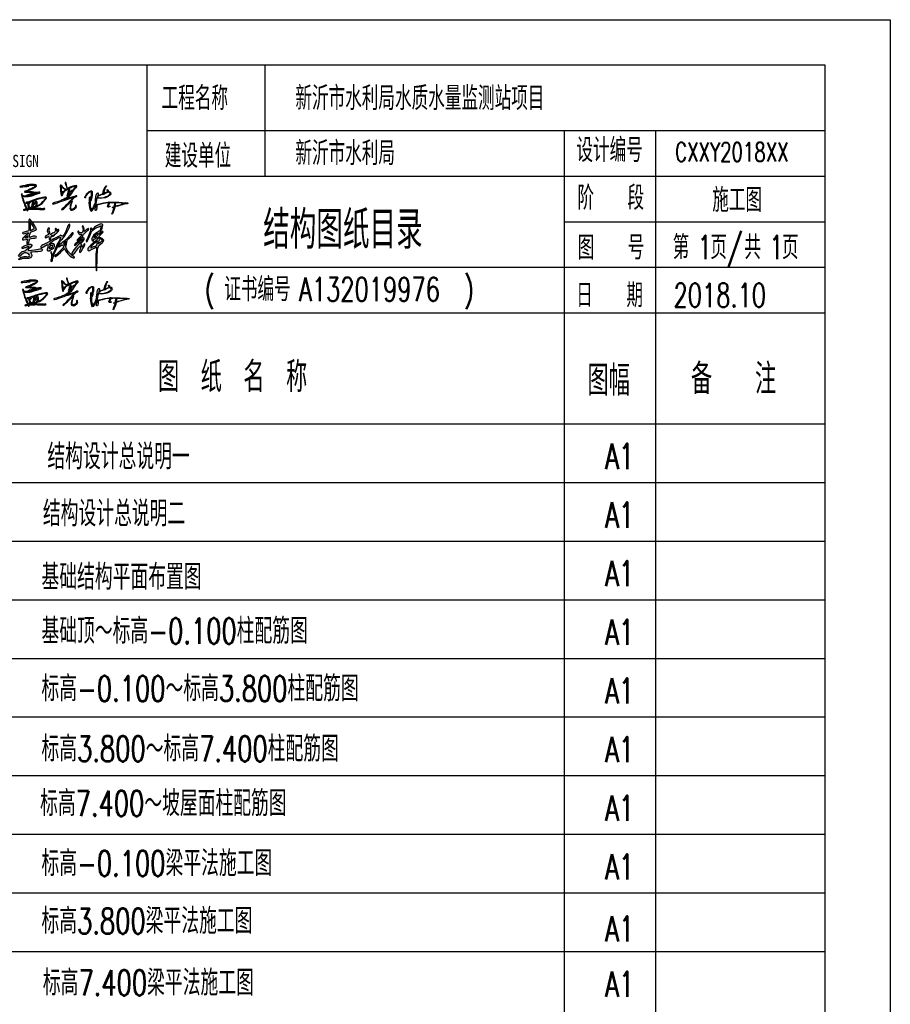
# Model space of a CAD drawing. Extents: x -302077 to 107904, y -9283 to 295706.
# Tile 10 of 256: x -294410 to -281052, y 77466 to 92575. Entities that reach past the tile are written whole.
import ezdxf

# ---------------------------------------------------------------- set-up
doc = ezdxf.new("R2010")
doc.units = 0
doc.header["$LTSCALE"] = 500
doc.header["$MEASUREMENT"] = 0
doc.layers.get('0').update_dxf_attribs({"linetype": 'CONTINUOUS'})
doc.layers.add('图框', color=4, linetype='CONTINUOUS')
doc.styles.add('hztxt', font='txt', dxfattribs={"width": 0.7, "height": 10, "bigfont": 'hztxt.shx'})
doc.styles.add('黑体', font='simhei.ttf', dxfattribs={"width": 0.7, "height": 300})

# ---------------------------------------------------------------- blocks, each defined once
blk = doc.blocks.new('孟宪瑞')
h = blk.add_hatch(color=3)
h.paths.add_polyline_path([(2326, -442), (2320, -469), (2316, -505), (2318, -519), (2325, -489), (2329, -455), (2329, -442)], flags=16)
h.paths.add_polyline_path([(2392, -401), (2363, -399), (2359, -423), (2367, -437), (2398, -450), (2437, -460), (2490, -458), (2551, -448), (2627, -428), (2683, -404), (2730, -371), (2746, -339), (2736, -308), (2698, -298), (2623, -318), (2566, -345), (2557, -357), (2535, -364), (2518, -356), (2479, -367), (2437, -382), (2402, -396)], flags=16)
h.paths.add_polyline_path([(2918, -634), (2910, -631), (2903, -649), (2894, -675), (2888, -712), (2882, -733), (2891, -736), (2952, -719), (2999, -707), (3053, -695), (3095, -684), (3125, -679), (3161, -671), (3197, -665), (3187, -657), (3127, -656), (3070, -646), (3012, -640), (2963, -634), (2932, -637)], flags=16)
h.paths.add_polyline_path([(2299, -708), (2297, -727), (2306, -744), (2315, -725), (2309, -705)], flags=16)
h.paths.add_polyline_path([(1992, -417), (1992, -427), (1998, -432), (2004, -432), (1996, -440), (1984, -438), (1976, -431), (1973, -419), (1975, -405), (1991, -379), (2015, -348), (2040, -317), (2053, -299), (2076, -274), (2112, -251), (2146, -235), (2164, -229), (2190, -231), (2204, -247), (2206, -279), (2202, -327), (2195, -377), (2181, -431), (2171, -476), (2158, -518), (2142, -556), (2132, -571), (2125, -604), (2124, -644), (2125, -684), (2133, -730), (2136, -764), (2144, -790), (2151, -809), (2151, -820), (2156, -821), (2170, -803), (2193, -773), (2211, -750), (2226, -722), (2244, -688), (2262, -647), (2273, -622), (2287, -601), (2288, -583), (2288, -559), (2295, -493), (2306, -433), (2309, -407), (2318, -366), (2334, -335), (2345, -315), (2352, -305), (2374, -301), (2383, -315), (2382, -350), (2380, -369), (2374, -378), (2384, -384), (2412, -377), (2468, -357), (2500, -348), (2519, -337), (2522, -331), (2527, -339), (2531, -326), (2539, -289), (2556, -237), (2569, -206), (2594, -149), (2606, -128), (2628, -104), (2636, -99), (2646, -98), (2647, -108), (2638, -123), (2622, -143), (2600, -183), (2582, -219), (2568, -260), (2555, -299), (2553, -321), (2555, -329), (2567, -325), (2603, -304), (2629, -296), (2673, -285), (2682, -279), (2667, -240), (2663, -214), (2685, -221), (2694, -246), (2709, -268), (2719, -279), (2745, -285), (2768, -309), (2776, -344), (2754, -381), (2683, -429), (2608, -459), (2563, -466), (2504, -473), (2444, -477), (2387, -464), (2354, -446), (2344, -445), (2338, -485), (2327, -526), (2311, -569), (2304, -623), (2304, -653), (2301, -670), (2309, -671), (2358, -649), (2455, -630), (2538, -614), (2611, -607), (2666, -603), (2698, -605), (2708, -594), (2724, -598), (2729, -605), (2817, -606), (2917, -612), (3007, -620), (3046, -627), (3103, -628), (3159, -638), (3217, -639), (3266, -649), (3288, -656), (3283, -665), (3254, -673), (3210, -675), (3161, -686), (3112, -700), (3034, -716), (2964, -731), (2906, -744), (2880, -750), (2872, -765), (2852, -836), (2831, -887), (2812, -923), (2795, -959), (2787, -974), (2776, -965), (2792, -924), (2815, -875), (2833, -825), (2843, -784), (2849, -763), (2830, -766), (2809, -774), (2798, -771), (2817, -760), (2850, -750), (2859, -736), (2864, -700), (2876, -664), (2882, -642), (2877, -631), (2844, -628), (2802, -624), (2766, -624), (2747, -624), (2728, -624), (2716, -630), (2705, -656), (2692, -685), (2688, -697), (2687, -717), (2688, -732), (2708, -730), (2728, -727), (2730, -738), (2699, -749), (2680, -752), (2662, -748), (2657, -726), (2666, -700), (2677, -673), (2685, -645), (2687, -632), (2679, -623), (2604, -626), (2522, -635), (2451, -650), (2371, -669), (2329, -680), (2324, -694), (2330, -733), (2324, -765), (2314, -799), (2306, -828), (2276, -832), (2267, -827), (2276, -766), (2282, -710), (2275, -699), (2268, -694), (2273, -674), (2275, -653), (2262, -677), (2235, -742), (2204, -793), (2178, -842), (2146, -858), (2126, -821), (2112, -744), (2103, -661), (2093, -594), (2106, -533), (2110, -471), (2115, -432), (2125, -409), (2143, -411), (2146, -438), (2137, -473), (2130, -495), (2127, -530), (2140, -505), (2158, -441), (2177, -375), (2184, -314), (2183, -267), (2172, -250), (2138, -255), (2089, -294), (2051, -321), (2008, -376), (1991, -401)])
h.paths.add_polyline_path([(1262, -55), (1261, -100), (1257, -152), (1266, -209), (1270, -259), (1272, -282), (1289, -256), (1318, -214), (1356, -189), (1380, -174), (1374, -156), (1336, -122), (1307, -92), (1278, -67)], flags=16)
h.paths.add_polyline_path([(1508, -190), (1498, -200), (1481, -236), (1468, -279), (1461, -300), (1462, -312), (1476, -307), (1511, -276), (1527, -263), (1523, -236), (1516, -203)], flags=16)
h.paths.add_polyline_path([(1412, 62), (1402, 65), (1389, 59), (1392, 42), (1401, 16), (1405, -15), (1414, -45), (1425, -63), (1426, -79), (1430, -103), (1441, -123), (1438, -140), (1405, -150), (1390, -145), (1352, -119), (1327, -90), (1300, -61), (1280, -36), (1259, -14), (1240, -12), (1235, -35), (1236, -66), (1238, -126), (1239, -201), (1245, -263), (1249, -297), (1251, -312), (1252, -327), (1262, -333), (1285, -330), (1298, -296), (1311, -262), (1333, -236), (1372, -198), (1394, -180), (1409, -171), (1423, -165), (1439, -165), (1455, -157), (1469, -141), (1501, -126), (1563, -98), (1605, -85), (1646, -74), (1673, -69), (1697, -64), (1712, -65), (1714, -72), (1697, -96), (1672, -120), (1646, -148), (1627, -169), (1610, -197), (1602, -215), (1595, -217), (1596, -204), (1603, -189), (1590, -180), (1576, -190), (1566, -210), (1548, -237), (1542, -247), (1536, -238), (1529, -208), (1526, -191), (1520, -165), (1510, -152), (1495, -158), (1483, -188), (1460, -240), (1444, -282), (1434, -316), (1429, -333), (1436, -348), (1459, -342), (1482, -330), (1511, -300), (1525, -281), (1537, -275), (1544, -289), (1520, -323), (1492, -352), (1456, -377), (1409, -405), (1359, -429), (1314, -454), (1272, -468), (1243, -481), (1187, -499), (1134, -516), (1082, -528), (1040, -537), (997, -548), (977, -559), (974, -574), (995, -581), (1058, -567), (1133, -546), (1223, -517), (1296, -494), (1356, -476), (1415, -460), (1485, -442), (1535, -429), (1588, -413), (1611, -408), (1625, -403), (1626, -409), (1589, -442), (1554, -475), (1489, -536), (1439, -590), (1383, -634), (1333, -683), (1302, -713), (1261, -736), (1242, -757), (1253, -770), (1287, -756), (1341, -710), (1394, -662), (1440, -619), (1481, -583), (1514, -549), (1547, -516), (1555, -502), (1560, -510), (1553, -533), (1538, -570), (1523, -631), (1514, -653), (1505, -697), (1502, -740), (1511, -776), (1535, -788), (1561, -793), (1598, -786), (1634, -766), (1671, -739), (1692, -724), (1690, -709), (1700, -704), (1699, -693), (1697, -676), (1694, -652), (1692, -633), (1670, -651), (1669, -675), (1666, -705), (1656, -723), (1623, -746), (1593, -761), (1569, -770), (1556, -770), (1542, -764), (1530, -747), (1527, -718), (1532, -701), (1544, -643), (1556, -595), (1575, -536), (1587, -507), (1583, -487), (1578, -481), (1585, -476), (1625, -435), (1650, -412), (1672, -398), (1702, -385), (1723, -377), (1732, -369), (1725, -357), (1694, -358), (1654, -374), (1609, -387), (1545, -406), (1486, -422), (1419, -443), (1383, -454), (1339, -462), (1362, -447), (1406, -425), (1452, -400), (1496, -368), (1526, -345), (1567, -295), (1624, -213), (1669, -157), (1689, -129), (1717, -103), (1740, -84), (1745, -57), (1727, -43), (1677, -51), (1619, -64), (1563, -79), (1518, -99), (1486, -114), (1464, -126), (1455, -118), (1447, -90), (1440, -53), (1431, -14), (1420, 22), (1416, 45)])
h.paths.add_polyline_path([(393, -452), (380, -454), (381, -468), (382, -503), (382, -524), (380, -546), (375, -557), (372, -567), (375, -571), (391, -551), (410, -524), (429, -494), (445, -475), (453, -457), (468, -452), (486, -464), (493, -504), (497, -540), (494, -568), (492, -587), (475, -611), (476, -618), (519, -599), (564, -580), (596, -560), (640, -531), (682, -489), (719, -458), (747, -428), (766, -404), (771, -389), (760, -381), (710, -382), (656, -387), (591, -402), (540, -407), (477, -429), (436, -436)], flags=16)
h.paths.add_polyline_path([(460, -487), (445, -502), (432, -523), (401, -569), (376, -606), (365, -630), (343, -639), (336, -645), (354, -650), (388, -648), (422, -633), (450, -608), (469, -588), (476, -557), (477, -528), (471, -504)], flags=16)
h.paths.add_polyline_path([(339, -471), (315, -482), (291, -499), (271, -520), (257, -541), (248, -557), (243, -574), (245, -600), (253, -615), (265, -629), (295, -640), (314, -644), (323, -644), (330, -634), (337, -615), (350, -586), (354, -553), (360, -533), (363, -505), (359, -485), (350, -471)], flags=16)
h.paths.add_polyline_path([(234, -623), (230, -630), (228, -650), (225, -662), (222, -671), (224, -683), (240, -681), (268, -676), (297, -672), (315, -669), (322, -665), (319, -658), (302, -655), (282, -651), (267, -646), (254, -639), (247, -632), (241, -625), (240, -623), (236, -617), (234, -617)], flags=16)
h.paths.add_polyline_path([(269, -489), (242, -497), (223, -502), (211, -507), (208, -518), (213, -524), (219, -538), (224, -552), (225, -564), (232, -563), (238, -546), (253, -524), (264, -508), (272, -497), (276, -488)], flags=16)
h.paths.add_polyline_path([(468, -227), (446, -226), (432, -231), (417, -233), (404, -238), (383, -242), (377, -239), (372, -242), (348, -249), (315, -258), (275, -269), (233, -283), (214, -290), (215, -298), (238, -297), (277, -291), (333, -280), (372, -269), (400, -260), (439, -248), (459, -241), (470, -240), (477, -234), (474, -228)], flags=16)
h.paths.add_polyline_path([(542, -217), (525, -217), (510, -220), (502, -227), (503, -232), (516, -229), (542, -221)], flags=16)
h.paths.add_polyline_path([(46, 14), (8, 7), (0, 0), (4, -12), (49, -12), (87, -7), (139, -3), (173, -3), (213, 0), (249, 2), (275, 2), (275, 12), (241, 12), (206, 11), (179, 11), (179, 16), (221, 22), (271, 27), (297, 31), (334, 31), (380, 28), (415, 25), (442, 20), (460, 15), (474, 10), (482, 3), (481, -7), (461, -20), (434, -35), (413, -47), (390, -59), (362, -72), (333, -84), (305, -96), (273, -109), (225, -127), (201, -135), (177, -144), (155, -149), (143, -153), (130, -158), (129, -169), (143, -173), (197, -173), (230, -176), (265, -181), (296, -185), (332, -188), (362, -193), (398, -197), (425, -204), (435, -210), (430, -215), (397, -222), (353, -231), (290, -245), (247, -260), (210, -272), (177, -287), (166, -293), (159, -297), (128, -295), (102, -286), (85, -281), (72, -281), (65, -270), (63, -255), (63, -237), (58, -226), (45, -220), (39, -229), (34, -238), (29, -246), (34, -265), (45, -303), (56, -338), (64, -365), (72, -389), (72, -425), (85, -468), (104, -519), (117, -559), (137, -617), (156, -652), (164, -672), (164, -690), (127, -698), (106, -702), (86, -705), (79, -711), (79, -722), (96, -725), (126, -725), (152, -715), (165, -711), (175, -711), (182, -718), (184, -735), (194, -746), (206, -740), (215, -729), (216, -716), (226, -710), (254, -706), (312, -706), (349, -706), (388, -708), (434, -708), (471, -712), (501, -714), (530, -718), (564, -723), (610, -725), (656, -729), (695, -732), (712, -731), (732, -719), (728, -706), (708, -699), (697, -699), (693, -706), (685, -712), (651, -707), (608, -702), (563, -700), (527, -697), (483, -694), (448, -690), (420, -694), (403, -690), (389, -690), (375, -688), (351, -688), (321, -688), (301, -688), (301, -684), (333, -675), (377, -668), (394, -662), (402, -657), (419, -655), (445, -648), (498, -628), (531, -612), (581, -592), (609, -574), (655, -542), (709, -490), (749, -453), (775, -423), (792, -404), (802, -393), (794, -373), (777, -360), (734, -360), (680, -365), (618, -377), (581, -384), (536, -393), (474, -407), (422, -421), (359, -441), (308, -458), (257, -474), (227, -483), (200, -487), (186, -490), (176, -488), (166, -488), (155, -498), (155, -510), (170, -510), (186, -517), (197, -524), (206, -538), (213, -559), (217, -579), (220, -602), (221, -628), (212, -666), (202, -685), (188, -688), (181, -672), (170, -642), (154, -583), (139, -541), (121, -500), (97, -429), (93, -394), (83, -367), (76, -330), (72, -301), (79, -297), (105, -306), (140, -311), (190, -313), (244, -313), (299, -306), (354, -294), (411, -276), (456, -263), (487, -255), (517, -244), (550, -233), (587, -227), (610, -217), (606, -200), (567, -196), (532, -200), (488, -203), (462, -200), (417, -184), (365, -176), (308, -169), (267, -164), (239, -159), (205, -159), (189, -160), (192, -152), (254, -134), (312, -114), (372, -86), (426, -59), (466, -41), (490, -25), (504, -10), (507, 1), (506, 15), (481, 32), (441, 41), (399, 46), (358, 49), (299, 51), (261, 45), (226, 43), (165, 30), (96, 22), (56, 17)])
for points in [[(46, 14), (8, 7), (0, 0), (4, -12), (49, -12), (87, -7), (139, -3), (173, -3), (213, 0), (249, 2), (275, 2), (275, 12), (241, 12), (206, 11), (179, 11), (179, 16), (221, 22), (271, 27), (297, 31), (334, 31), (380, 28), (415, 25), (442, 20), (460, 15), (474, 10), (482, 3), (481, -7), (461, -20), (434, -35), (413, -47), (390, -59), (362, -72), (333, -84), (305, -96), (273, -109), (225, -127), (201, -135), (177, -144), (155, -149), (143, -153), (130, -158), (129, -169), (143, -173), (197, -173), (230, -176), (265, -181), (296, -185), (332, -188), (362, -193), (398, -197), (425, -204), (435, -210), (430, -215), (397, -222), (353, -231), (290, -245), (247, -260), (210, -272), (177, -287), (166, -293), (159, -297), (128, -295), (102, -286), (85, -281), (72, -281), (65, -270), (63, -255), (63, -237), (58, -226), (45, -220), (39, -229), (34, -238), (29, -246), (34, -265), (45, -303), (56, -338), (64, -365), (72, -389), (72, -425), (85, -468), (104, -519), (117, -559), (137, -617), (156, -652), (164, -672), (164, -690), (127, -698), (106, -702), (86, -705), (79, -711), (79, -722), (96, -725), (126, -725), (152, -715), (165, -711), (175, -711), (182, -718), (184, -735), (194, -746), (206, -740), (215, -729), (216, -716), (226, -710), (254, -706), (312, -706), (349, -706), (388, -708), (434, -708), (471, -712), (501, -714), (530, -718), (564, -723), (610, -725), (656, -729), (695, -732), (712, -731), (732, -719), (728, -706), (708, -699), (697, -699), (693, -706), (685, -712), (651, -707), (608, -702), (563, -700), (527, -697), (483, -694), (448, -690), (420, -694), (403, -690), (389, -690), (375, -688), (351, -688), (321, -688), (301, -688), (301, -684), (333, -675), (377, -668), (394, -662), (402, -657), (419, -655), (445, -648), (498, -628), (531, -612), (581, -592), (609, -574), (655, -542), (709, -490), (749, -453), (775, -423), (792, -404), (802, -393), (794, -373), (777, -360), (734, -360), (680, -365), (618, -377), (581, -384), (536, -393), (474, -407), (422, -421), (359, -441), (308, -458), (257, -474), (227, -483), (200, -487), (186, -490), (176, -488), (166, -488), (155, -498), (155, -510), (170, -510), (186, -517), (197, -524), (206, -538), (213, -559), (217, -579), (220, -602), (221, -628), (212, -666), (202, -685), (188, -688), (181, -672), (170, -642), (154, -583), (139, -541), (121, -500), (97, -429), (93, -394), (83, -367), (76, -330), (72, -301), (79, -297), (105, -306), (140, -311), (190, -313), (244, -313), (299, -306), (354, -294), (411, -276), (456, -263), (487, -255), (517, -244), (550, -233), (587, -227), (610, -217), (606, -200), (567, -196), (532, -200), (488, -203), (462, -200), (417, -184), (365, -176), (308, -169), (267, -164), (239, -159), (205, -159), (189, -160), (192, -152), (254, -134), (312, -114), (372, -86), (426, -59), (466, -41), (490, -25), (504, -10), (507, 1), (506, 15), (481, 32), (441, 41), (399, 46), (358, 49), (299, 51), (261, 45), (226, 43), (165, 30), (96, 22), (56, 17)], [(1412, 62), (1402, 65), (1389, 59), (1392, 42), (1401, 16), (1405, -15), (1414, -45), (1425, -63), (1426, -79), (1430, -103), (1441, -123), (1438, -140), (1405, -150), (1390, -145), (1352, -119), (1327, -90), (1300, -61), (1280, -36), (1259, -14), (1240, -12), (1235, -35), (1236, -66), (1238, -126), (1239, -201), (1245, -263), (1249, -297), (1251, -312), (1252, -327), (1262, -333), (1285, -330), (1298, -296), (1311, -262), (1333, -236), (1372, -198), (1394, -180), (1409, -171), (1423, -165), (1439, -165), (1455, -157), (1469, -141), (1501, -126), (1563, -98), (1605, -85), (1646, -74), (1673, -69), (1697, -64), (1712, -65), (1714, -72), (1697, -96), (1672, -120), (1646, -148), (1627, -169), (1610, -197), (1602, -215), (1595, -217), (1596, -204), (1603, -189), (1590, -180), (1576, -190), (1566, -210), (1548, -237), (1542, -247), (1536, -238), (1529, -208), (1526, -191), (1520, -165), (1510, -152), (1495, -158), (1483, -188), (1460, -240), (1444, -282), (1434, -316), (1429, -333), (1436, -348), (1459, -342), (1482, -330), (1511, -300), (1525, -281), (1537, -275), (1544, -289), (1520, -323), (1492, -352), (1456, -377), (1409, -405), (1359, -429), (1314, -454), (1272, -468), (1243, -481), (1187, -499), (1134, -516), (1082, -528), (1040, -537), (997, -548), (977, -559), (974, -574), (995, -581), (1058, -567), (1133, -546), (1223, -517), (1296, -494), (1356, -476), (1415, -460), (1485, -442), (1535, -429), (1588, -413), (1611, -408), (1625, -403), (1626, -409), (1589, -442), (1554, -475), (1489, -536), (1439, -590), (1383, -634), (1333, -683), (1302, -713), (1261, -736), (1242, -757), (1253, -770), (1287, -756), (1341, -710), (1394, -662), (1440, -619), (1481, -583), (1514, -549), (1547, -516), (1555, -502), (1560, -510), (1553, -533), (1538, -570), (1523, -631), (1514, -653), (1505, -697), (1502, -740), (1511, -776), (1535, -788), (1561, -793), (1598, -786), (1634, -766), (1671, -739), (1692, -724), (1690, -709), (1700, -704), (1699, -693), (1697, -676), (1694, -652), (1692, -633), (1670, -651), (1669, -675), (1666, -705), (1656, -723), (1623, -746), (1593, -761), (1569, -770), (1556, -770), (1542, -764), (1530, -747), (1527, -718), (1532, -701), (1544, -643), (1556, -595), (1575, -536), (1587, -507), (1583, -487), (1578, -481), (1585, -476), (1625, -435), (1650, -412), (1672, -398), (1702, -385), (1723, -377), (1732, -369), (1725, -357), (1694, -358), (1654, -374), (1609, -387), (1545, -406), (1486, -422), (1419, -443), (1383, -454), (1339, -462), (1362, -447), (1406, -425), (1452, -400), (1496, -368), (1526, -345), (1567, -295), (1624, -213), (1669, -157), (1689, -129), (1717, -103), (1740, -84), (1745, -57), (1727, -43), (1677, -51), (1619, -64), (1563, -79), (1518, -99), (1486, -114), (1464, -126), (1455, -118), (1447, -90), (1440, -53), (1431, -14), (1420, 22), (1416, 45)], [(468, -227), (446, -226), (432, -231), (417, -233), (404, -238), (383, -242), (377, -239), (372, -242), (348, -249), (315, -258), (275, -269), (233, -283), (214, -290), (215, -298), (238, -297), (277, -291), (333, -280), (372, -269), (400, -260), (439, -248), (459, -241), (470, -240), (477, -234), (474, -228)], [(542, -217), (525, -217), (510, -220), (502, -227), (503, -232), (516, -229), (542, -221)], [(1262, -55), (1261, -100), (1257, -152), (1266, -209), (1270, -259), (1272, -282), (1289, -256), (1318, -214), (1356, -189), (1380, -174), (1374, -156), (1336, -122), (1307, -92), (1278, -67)], [(1508, -190), (1498, -200), (1481, -236), (1468, -279), (1461, -300), (1462, -312), (1476, -307), (1511, -276), (1527, -263), (1523, -236), (1516, -203)], [(1992, -417), (1992, -427), (1998, -432), (2004, -432), (1996, -440), (1984, -438), (1976, -431), (1973, -419), (1975, -405), (1991, -379), (2015, -348), (2040, -317), (2053, -299), (2076, -274), (2112, -251), (2146, -235), (2164, -229), (2190, -231), (2204, -247), (2206, -279), (2202, -327), (2195, -377), (2181, -431), (2171, -476), (2158, -518), (2142, -556), (2132, -571), (2125, -604), (2124, -644), (2125, -684), (2133, -730), (2136, -764), (2144, -790), (2151, -809), (2151, -820), (2156, -821), (2170, -803), (2193, -773), (2211, -750), (2226, -722), (2244, -688), (2262, -647), (2273, -622), (2287, -601), (2288, -583), (2288, -559), (2295, -493), (2306, -433), (2309, -407), (2318, -366), (2334, -335), (2345, -315), (2352, -305), (2374, -301), (2383, -315), (2382, -350), (2380, -369), (2374, -378), (2384, -384), (2412, -377), (2468, -357), (2500, -348), (2519, -337), (2522, -331), (2527, -339), (2531, -326), (2539, -289), (2556, -237), (2569, -206), (2594, -149), (2606, -128), (2628, -104), (2636, -99), (2646, -98), (2647, -108), (2638, -123), (2622, -143), (2600, -183), (2582, -219), (2568, -260), (2555, -299), (2553, -321), (2555, -329), (2567, -325), (2603, -304), (2629, -296), (2673, -285), (2682, -279), (2667, -240), (2663, -214), (2685, -221), (2694, -246), (2709, -268), (2719, -279), (2745, -285), (2768, -309), (2776, -344), (2754, -381), (2683, -429), (2608, -459), (2563, -466), (2504, -473), (2444, -477), (2387, -464), (2354, -446), (2344, -445), (2338, -485), (2327, -526), (2311, -569), (2304, -623), (2304, -653), (2301, -670), (2309, -671), (2358, -649), (2455, -630), (2538, -614), (2611, -607), (2666, -603), (2698, -605), (2708, -594), (2724, -598), (2729, -605), (2817, -606), (2917, -612), (3007, -620), (3046, -627), (3103, -628), (3159, -638), (3217, -639), (3266, -649), (3288, -656), (3283, -665), (3254, -673), (3210, -675), (3161, -686), (3112, -700), (3034, -716), (2964, -731), (2906, -744), (2880, -750), (2872, -765), (2852, -836), (2831, -887), (2812, -923), (2795, -959), (2787, -974), (2776, -965), (2792, -924), (2815, -875), (2833, -825), (2843, -784), (2849, -763), (2830, -766), (2809, -774), (2798, -771), (2817, -760), (2850, -750), (2859, -736), (2864, -700), (2876, -664), (2882, -642), (2877, -631), (2844, -628), (2802, -624), (2766, -624), (2747, -624), (2728, -624), (2716, -630), (2705, -656), (2692, -685), (2688, -697), (2687, -717), (2688, -732), (2708, -730), (2728, -727), (2730, -738), (2699, -749), (2680, -752), (2662, -748), (2657, -726), (2666, -700), (2677, -673), (2685, -645), (2687, -632), (2679, -623), (2604, -626), (2522, -635), (2451, -650), (2371, -669), (2329, -680), (2324, -694), (2330, -733), (2324, -765), (2314, -799), (2306, -828), (2276, -832), (2267, -827), (2276, -766), (2282, -710), (2275, -699), (2268, -694), (2273, -674), (2275, -653), (2262, -677), (2235, -742), (2204, -793), (2178, -842), (2146, -858), (2126, -821), (2112, -744), (2103, -661), (2093, -594), (2106, -533), (2110, -471), (2115, -432), (2125, -409), (2143, -411), (2146, -438), (2137, -473), (2130, -495), (2127, -530), (2140, -505), (2158, -441), (2177, -375), (2184, -314), (2183, -267), (2172, -250), (2138, -255), (2089, -294), (2051, -321), (2008, -376), (1991, -401)], [(2392, -401), (2363, -399), (2359, -423), (2367, -437), (2398, -450), (2437, -460), (2490, -458), (2551, -448), (2627, -428), (2683, -404), (2730, -371), (2746, -339), (2736, -308), (2698, -298), (2623, -318), (2566, -345), (2557, -357), (2535, -364), (2518, -356), (2479, -367), (2437, -382), (2402, -396)], [(269, -489), (242, -497), (223, -502), (211, -507), (208, -518), (213, -524), (219, -538), (224, -552), (225, -564), (232, -563), (238, -546), (253, -524), (264, -508), (272, -497), (276, -488)], [(339, -471), (315, -482), (291, -499), (271, -520), (257, -541), (248, -557), (243, -574), (245, -600), (253, -615), (265, -629), (295, -640), (314, -644), (323, -644), (330, -634), (337, -615), (350, -586), (354, -553), (360, -533), (363, -505), (359, -485), (350, -471)], [(460, -487), (445, -502), (432, -523), (401, -569), (376, -606), (365, -630), (343, -639), (336, -645), (354, -650), (388, -648), (422, -633), (450, -608), (469, -588), (476, -557), (477, -528), (471, -504)], [(393, -452), (380, -454), (381, -468), (382, -503), (382, -524), (380, -546), (375, -557), (372, -567), (375, -571), (391, -551), (410, -524), (429, -494), (445, -475), (453, -457), (468, -452), (486, -464), (493, -504), (497, -540), (494, -568), (492, -587), (475, -611), (476, -618), (519, -599), (564, -580), (596, -560), (640, -531), (682, -489), (719, -458), (747, -428), (766, -404), (771, -389), (760, -381), (710, -382), (656, -387), (591, -402), (540, -407), (477, -429), (436, -436)], [(2326, -442), (2320, -469), (2316, -505), (2318, -519), (2325, -489), (2329, -455), (2329, -442)], [(234, -623), (230, -630), (228, -650), (225, -662), (222, -671), (224, -683), (240, -681), (268, -676), (297, -672), (315, -669), (322, -665), (319, -658), (302, -655), (282, -651), (267, -646), (254, -639), (247, -632), (241, -625), (240, -623), (236, -617), (234, -617)], [(2299, -708), (2297, -727), (2306, -744), (2315, -725), (2309, -705)], [(2918, -634), (2910, -631), (2903, -649), (2894, -675), (2888, -712), (2882, -733), (2891, -736), (2952, -719), (2999, -707), (3053, -695), (3095, -684), (3125, -679), (3161, -671), (3197, -665), (3187, -657), (3127, -656), (3070, -646), (3012, -640), (2963, -634), (2932, -637)]]:
    blk.add_lwpolyline(points, close=True)
blk = doc.blocks.new('李敬辉')
h = blk.add_hatch(color=3)
h.paths.add_polyline_path([(3997, 950), (3920, 887), (3809, 793), (3730, 732), (3680, 669), (3670, 639), (3707, 622), (3817, 678), (3907, 708), (3970, 728), (3990, 743), (3996, 778), (4006, 824), (4012, 887), (4026, 937), (4017, 959)], flags=16)
h.paths.add_polyline_path([(4032, 1341), (3906, 1270), (3844, 1178), (3835, 1138), (3884, 1156), (3964, 1210), (4023, 1252), (4056, 1307)], flags=16)
h.paths.add_polyline_path([(3256, 1743), (3239, 1696), (3258, 1665), (3275, 1637), (3275, 1591), (3284, 1520), (3277, 1464), (3259, 1421), (3246, 1392), (3212, 1377), (3163, 1377), (3103, 1399), (3078, 1426), (3069, 1469), (3038, 1469), (3014, 1453), (3014, 1416), (3040, 1373), (3083, 1317), (3111, 1295), (3148, 1295), (3188, 1306), (3208, 1306), (3215, 1290), (3199, 1251), (3129, 1163), (3066, 1117), (3031, 1080), (2990, 1020), (2990, 980), (3003, 969), (3035, 1020), (3096, 1076), (3142, 1114), (3172, 1138), (3188, 1150), (3209, 1171), (3205, 1145), (3186, 1107), (3176, 1078), (3105, 1013), (3025, 946), (2962, 886), (2916, 846), (2880, 812), (2857, 774), (2851, 744), (2868, 730), (2914, 771), (3024, 864), (3095, 923), (3162, 988), (3200, 1041), (3222, 1053), (3243, 1067), (3270, 1067), (3247, 1030), (3206, 960), (3152, 893), (3048, 780), (2915, 625), (2820, 519), (2736, 377), (2707, 320), (2707, 272), (2718, 253), (2745, 249), (2858, 363), (2963, 495), (3041, 601), (3088, 652), (3116, 687), (3154, 721), (3170, 721), (3184, 707), (3175, 659), (3160, 609), (3147, 547), (3103, 439), (3103, 399), (3135, 384), (3182, 435), (3275, 581), (3338, 676), (3378, 766), (3378, 823), (3364, 834), (3343, 815), (3312, 748), (3275, 694), (3250, 664), (3234, 664), (3234, 707), (3218, 760), (3202, 787), (3172, 799), (3153, 812), (3179, 842), (3250, 929), (3319, 1013), (3341, 1063), (3341, 1107), (3311, 1130), (3282, 1137), (3266, 1131), (3254, 1148), (3273, 1225), (3292, 1259), (3301, 1289), (3335, 1338), (3427, 1418), (3515, 1502), (3560, 1542), (3578, 1592), (3558, 1616), (3526, 1589), (3484, 1558), (3440, 1527), (3401, 1491), (3374, 1469), (3350, 1456), (3337, 1472), (3337, 1534), (3337, 1591), (3328, 1653), (3312, 1690), (3293, 1724)])
h.paths.add_polyline_path([(2399, 950), (2324, 886), (2292, 840), (2298, 804), (2330, 753), (2348, 744), (2367, 785), (2389, 842), (2408, 898), (2408, 924), (2408, 940)], flags=16)
h.paths.add_polyline_path([(2726, 1379), (2628, 1264), (2489, 1113), (2318, 957), (2226, 889), (2165, 831), (2104, 784), (1997, 689), (2046, 668), (2184, 746), (2218, 770), (2264, 716), (2287, 696), (2287, 668), (2279, 641), (2242, 584), (2112, 461), (2008, 361), (1921, 281), (1873, 252), (1824, 186), (1872, 164), (1991, 251), (2139, 383), (2207, 458), (2250, 500), (2296, 552), (2321, 577), (2343, 577), (2377, 503), (2448, 397), (2527, 290), (2627, 189), (2710, 140), (2784, 108), (2854, 101), (2832, 152), (2738, 216), (2653, 296), (2536, 404), (2475, 502), (2432, 579), (2413, 645), (2404, 684), (2437, 807), (2461, 906), (2469, 996), (2497, 1033), (2598, 1129), (2672, 1200), (2749, 1286), (2777, 1329), (2777, 1381)])
h.paths.add_polyline_path([(1690, 731), (1619, 719), (1581, 687), (1558, 632), (1548, 602), (1587, 576), (1663, 612), (1729, 669), (1745, 726), (1710, 742)], flags=16)
h.paths.add_polyline_path([(1183, 736), (1135, 680), (1135, 638), (1188, 631), (1265, 671), (1344, 714), (1416, 757), (1452, 777), (1477, 766), (1477, 657), (1466, 577), (1446, 529), (1446, 489), (1492, 469), (1546, 469), (1627, 509), (1666, 542), (1716, 569), (1800, 611), (1824, 683), (1824, 776), (1789, 814), (1724, 836), (1652, 814), (1589, 754), (1566, 776), (1572, 820), (1640, 889), (1699, 938), (1799, 1002), (1910, 1063), (1967, 1097), (2021, 1122), (2063, 1142), (2097, 1155), (2128, 1145), (2135, 1119), (2057, 959), (1964, 794), (1870, 589), (1838, 503), (1787, 397), (1741, 285), (1721, 228), (1709, 228), (1705, 265), (1694, 299), (1697, 321), (1684, 346), (1673, 360), (1659, 385), (1666, 401), (1660, 415), (1641, 405), (1641, 366), (1657, 320), (1666, 251), (1666, 181), (1666, 123), (1666, 65), (1645, 8), (1645, -29), (1645, -69), (1667, -85), (1699, -69), (1726, -15), (1726, 32), (1737, 83), (1755, 130), (1775, 190), (1814, 304), (1860, 404), (1908, 513), (1944, 579), (1997, 689), (2070, 840), (2158, 998), (2228, 1081), (2316, 1178), (2428, 1344), (2506, 1504), (2572, 1639), (2617, 1733), (2617, 1790), (2589, 1821), (2560, 1810), (2511, 1746), (2429, 1501), (2313, 1303), (2260, 1229), (2233, 1187), (2195, 1227), (2139, 1254), (2094, 1236), (1926, 1150), (1797, 1074), (1564, 939), (1446, 862), (1288, 793), (1232, 768)])
h.paths.add_polyline_path([(1508, 1612), (1472, 1551), (1454, 1489), (1476, 1432), (1499, 1368), (1516, 1323), (1506, 1298), (1496, 1275), (1446, 1256), (1385, 1233), (1346, 1178), (1346, 1147), (1362, 1130), (1410, 1150), (1463, 1178), (1523, 1196), (1540, 1176), (1547, 1106), (1547, 1051), (1562, 1032), (1605, 1047), (1637, 1086), (1637, 1138), (1656, 1166), (1674, 1205), (1692, 1238), (1720, 1266), (1720, 1240), (1720, 1201), (1784, 1236), (1857, 1317), (1938, 1387), (2010, 1446), (2041, 1501), (2041, 1545), (1994, 1545), (1971, 1538), (1962, 1517), (1962, 1501), (1956, 1482), (1946, 1467), (1933, 1463), (1933, 1489), (1943, 1517), (1943, 1540), (1924, 1568), (1912, 1591), (1912, 1610), (1891, 1615), (1884, 1609), (1868, 1597), (1859, 1575), (1873, 1540), (1873, 1518), (1873, 1493), (1854, 1459), (1843, 1441), (1843, 1425), (1804, 1402), (1716, 1368), (1671, 1331), (1651, 1304), (1609, 1304), (1594, 1338), (1594, 1420), (1551, 1471), (1551, 1521), (1566, 1578), (1566, 1619), (1533, 1619)], flags=17)
h.paths.add_polyline_path([(168, 583), (175, 642), (267, 713), (435, 770), (553, 799), (624, 799), (670, 766), (663, 732), (608, 654), (516, 562), (471, 526), (471, 498), (528, 481), (650, 493), (809, 516), (986, 538), (1089, 557), (1146, 573), (1190, 544), (1209, 505), (1179, 451), (1103, 433), (971, 406), (838, 406), (676, 394), (617, 394), (617, 363), (653, 286), (663, 224), (644, 171), (597, 110), (500, 65), (399, 65), (276, 65), (187, 65), (113, 32), (0, 0), (31, 83), (125, 138), (254, 168), (377, 168), (435, 153), (527, 169), (556, 220), (527, 281), (446, 328), (376, 363), (288, 363), (223, 327), (138, 259), (75, 190), (16, 169), (-13, 199), (28, 265), (101, 356), (176, 421), (250, 449), (317, 467), (362, 491), (424, 559), (479, 605), (520, 656), (537, 689), (503, 689), (448, 663), (350, 616), (292, 607), (225, 582), (184, 576)])
h.paths.add_polyline_path([(454, 1236), (413, 1218), (373, 1179), (341, 1153), (323, 1137), (333, 1129), (391, 1139), (443, 1147), (467, 1163), (467, 1193), (467, 1221), (461, 1231)], flags=16)
h.paths.add_polyline_path([(585, 1900), (576, 1780), (576, 1654), (582, 1573), (582, 1527), (593, 1508), (633, 1521), (723, 1567), (788, 1589), (788, 1628), (741, 1727), (669, 1827), (623, 1882)], flags=16)
h.paths.add_polyline_path([(551, 2093), (510, 2034), (510, 1862), (521, 1723), (521, 1632), (521, 1554), (516, 1519), (503, 1492), (450, 1472), (374, 1447), (280, 1421), (207, 1395), (197, 1357), (229, 1324), (367, 1359), (439, 1381), (478, 1381), (500, 1370), (481, 1328), (411, 1299), (365, 1259), (303, 1210), (255, 1158), (215, 1107), (185, 1050), (185, 1017), (252, 1017), (370, 1048), (435, 1058), (448, 1044), (432, 976), (419, 915), (412, 872), (412, 836), (429, 822), (471, 841), (510, 895), (538, 969), (552, 1029), (565, 1083), (636, 1095), (742, 1103), (827, 1114), (890, 1121), (898, 1167), (892, 1200), (840, 1208), (742, 1208), (640, 1183), (591, 1162), (562, 1151), (543, 1162), (543, 1233), (552, 1266), (563, 1302), (577, 1349), (611, 1411), (686, 1450), (792, 1490), (880, 1536), (910, 1581), (878, 1632), (784, 1783), (711, 1896), (631, 2001), (590, 2061)])
h.paths.add_polyline_path([(4309, 1042), (4268, 1084), (4229, 1099), (4220, 1083), (4248, 1025), (4267, 1004), (4250, 960), (4210, 930), (4146, 875), (4101, 829), (4083, 811), (4083, 841), (4091, 910), (4113, 971), (4132, 1020), (4171, 1072), (4207, 1126), (4167, 1146), (4123, 1086), (4108, 1072), (4099, 1119), (4116, 1170), (4123, 1231), (4221, 1309), (4285, 1384), (4311, 1411), (4299, 1453), (4269, 1464), (4256, 1437), (4234, 1406), (4201, 1372), (4163, 1339), (4142, 1317), (4118, 1301), (4102, 1310), (4130, 1365), (4183, 1419), (4214, 1505), (4260, 1619), (4286, 1705), (4290, 1789), (4267, 1825), (4197, 1844), (4083, 1799), (3971, 1735), (3880, 1669), (3814, 1610), (3764, 1574), (3730, 1544), (3716, 1552), (3720, 1592), (3711, 1618), (3692, 1625), (3664, 1595), (3664, 1561), (3664, 1491), (3641, 1407), (3603, 1319), (3568, 1231), (3528, 1142), (3496, 1068), (3463, 1007), (3450, 962), (3450, 932), (3479, 913), (3518, 972), (3581, 1104), (3635, 1226), (3662, 1305), (3694, 1379), (3724, 1459), (3763, 1499), (3888, 1596), (3984, 1656), (4085, 1696), (4152, 1728), (4191, 1735), (4211, 1720), (4197, 1665), (4176, 1595), (4159, 1536), (4142, 1490), (4105, 1467), (4002, 1400), (3919, 1339), (3843, 1278), (3801, 1221), (3772, 1165), (3733, 1098), (3713, 1033), (3745, 1015), (3745, 995), (3782, 948), (3836, 988), (3823, 1038), (3885, 1080), (3966, 1126), (4002, 1150), (4028, 1143), (4028, 1072), (3992, 1011), (3905, 933), (3691, 755), (3588, 642), (3553, 606), (3526, 556), (3526, 503), (3567, 466), (3636, 475), (3747, 539), (3855, 601), (3933, 654), (3960, 654), (3979, 637), (3971, 581), (3967, 513), (3956, 416), (3944, 289), (3944, 132), (3935, 16), (3935, -185), (3935, -326), (3953, -425), (3953, -513), (3978, -562), (3997, -530), (3997, -405), (3997, -280), (4003, -149), (4003, -50), (4003, 47), (4013, 148), (4013, 282), (4018, 353), (4032, 518), (4036, 587), (4041, 625), (4073, 648), (4083, 698), (4092, 729), (4192, 815), (4287, 888), (4327, 955), (4344, 1002)])
for points in [[(551, 2093), (510, 2034), (510, 1862), (521, 1723), (521, 1632), (521, 1554), (516, 1519), (503, 1492), (450, 1472), (374, 1447), (280, 1421), (207, 1395), (197, 1357), (229, 1324), (367, 1359), (439, 1381), (478, 1381), (500, 1370), (481, 1328), (411, 1299), (365, 1259), (303, 1210), (255, 1158), (215, 1107), (185, 1050), (185, 1017), (252, 1017), (370, 1048), (435, 1058), (448, 1044), (432, 976), (419, 915), (412, 872), (412, 836), (429, 822), (471, 841), (510, 895), (538, 969), (552, 1029), (565, 1083), (636, 1095), (742, 1103), (827, 1114), (890, 1121), (898, 1167), (892, 1200), (840, 1208), (742, 1208), (640, 1183), (591, 1162), (562, 1151), (543, 1162), (543, 1233), (552, 1266), (563, 1302), (577, 1349), (611, 1411), (686, 1450), (792, 1490), (880, 1536), (910, 1581), (878, 1632), (784, 1783), (711, 1896), (631, 2001), (590, 2061)], [(585, 1900), (576, 1780), (576, 1654), (582, 1573), (582, 1527), (593, 1508), (633, 1521), (723, 1567), (788, 1589), (788, 1628), (741, 1727), (669, 1827), (623, 1882)], [(1183, 736), (1135, 680), (1135, 638), (1188, 631), (1265, 671), (1344, 714), (1416, 757), (1452, 777), (1477, 766), (1477, 657), (1466, 577), (1446, 529), (1446, 489), (1492, 469), (1546, 469), (1627, 509), (1666, 542), (1716, 569), (1800, 611), (1824, 683), (1824, 776), (1789, 814), (1724, 836), (1652, 814), (1589, 754), (1566, 776), (1572, 820), (1640, 889), (1699, 938), (1799, 1002), (1910, 1063), (1967, 1097), (2021, 1122), (2063, 1142), (2097, 1155), (2128, 1145), (2135, 1119), (2057, 959), (1964, 794), (1870, 589), (1838, 503), (1787, 397), (1741, 285), (1721, 228), (1709, 228), (1705, 265), (1694, 299), (1697, 321), (1684, 346), (1673, 360), (1659, 385), (1666, 401), (1660, 415), (1641, 405), (1641, 366), (1657, 320), (1666, 251), (1666, 181), (1666, 123), (1666, 65), (1645, 8), (1645, -29), (1645, -69), (1667, -85), (1699, -69), (1726, -15), (1726, 32), (1737, 83), (1755, 130), (1775, 190), (1814, 304), (1860, 404), (1908, 513), (1944, 579), (1997, 689), (2070, 840), (2158, 998), (2228, 1081), (2316, 1178), (2428, 1344), (2506, 1504), (2572, 1639), (2617, 1733), (2617, 1790), (2589, 1821), (2560, 1810), (2511, 1746), (2429, 1501), (2313, 1303), (2260, 1229), (2233, 1187), (2195, 1227), (2139, 1254), (2094, 1236), (1926, 1150), (1797, 1074), (1564, 939), (1446, 862), (1288, 793), (1232, 768)], [(1508, 1612), (1472, 1551), (1454, 1489), (1476, 1432), (1499, 1368), (1516, 1323), (1506, 1298), (1496, 1275), (1446, 1256), (1385, 1233), (1346, 1178), (1346, 1147), (1362, 1130), (1410, 1150), (1463, 1178), (1523, 1196), (1540, 1176), (1547, 1106), (1547, 1051), (1562, 1032), (1605, 1047), (1637, 1086), (1637, 1138), (1656, 1166), (1674, 1205), (1692, 1238), (1720, 1266), (1720, 1240), (1720, 1201), (1784, 1236), (1857, 1317), (1938, 1387), (2010, 1446), (2041, 1501), (2041, 1545), (1994, 1545), (1971, 1538), (1962, 1517), (1962, 1501), (1956, 1482), (1946, 1467), (1933, 1463), (1933, 1489), (1943, 1517), (1943, 1540), (1924, 1568), (1912, 1591), (1912, 1610), (1891, 1615), (1884, 1609), (1868, 1597), (1859, 1575), (1873, 1540), (1873, 1518), (1873, 1493), (1854, 1459), (1843, 1441), (1843, 1425), (1804, 1402), (1716, 1368), (1671, 1331), (1651, 1304), (1609, 1304), (1594, 1338), (1594, 1420), (1551, 1471), (1551, 1521), (1566, 1578), (1566, 1619), (1533, 1619)], [(3256, 1743), (3239, 1696), (3258, 1665), (3275, 1637), (3275, 1591), (3284, 1520), (3277, 1464), (3259, 1421), (3246, 1392), (3212, 1377), (3163, 1377), (3103, 1399), (3078, 1426), (3069, 1469), (3038, 1469), (3014, 1453), (3014, 1416), (3040, 1373), (3083, 1317), (3111, 1295), (3148, 1295), (3188, 1306), (3208, 1306), (3215, 1290), (3199, 1251), (3129, 1163), (3066, 1117), (3031, 1080), (2990, 1020), (2990, 980), (3003, 969), (3035, 1020), (3096, 1076), (3142, 1114), (3172, 1138), (3188, 1150), (3209, 1171), (3205, 1145), (3186, 1107), (3176, 1078), (3105, 1013), (3025, 946), (2962, 886), (2916, 846), (2880, 812), (2857, 774), (2851, 744), (2868, 730), (2914, 771), (3024, 864), (3095, 923), (3162, 988), (3200, 1041), (3222, 1053), (3243, 1067), (3270, 1067), (3247, 1030), (3206, 960), (3152, 893), (3048, 780), (2915, 625), (2820, 519), (2736, 377), (2707, 320), (2707, 272), (2718, 253), (2745, 249), (2858, 363), (2963, 495), (3041, 601), (3088, 652), (3116, 687), (3154, 721), (3170, 721), (3184, 707), (3175, 659), (3160, 609), (3147, 547), (3103, 439), (3103, 399), (3135, 384), (3182, 435), (3275, 581), (3338, 676), (3378, 766), (3378, 823), (3364, 834), (3343, 815), (3312, 748), (3275, 694), (3250, 664), (3234, 664), (3234, 707), (3218, 760), (3202, 787), (3172, 799), (3153, 812), (3179, 842), (3250, 929), (3319, 1013), (3341, 1063), (3341, 1107), (3311, 1130), (3282, 1137), (3266, 1131), (3254, 1148), (3273, 1225), (3292, 1259), (3301, 1289), (3335, 1338), (3427, 1418), (3515, 1502), (3560, 1542), (3578, 1592), (3558, 1616), (3526, 1589), (3484, 1558), (3440, 1527), (3401, 1491), (3374, 1469), (3350, 1456), (3337, 1472), (3337, 1534), (3337, 1591), (3328, 1653), (3312, 1690), (3293, 1724)], [(454, 1236), (413, 1218), (373, 1179), (341, 1153), (323, 1137), (333, 1129), (391, 1139), (443, 1147), (467, 1163), (467, 1193), (467, 1221), (461, 1231)], [(2726, 1379), (2628, 1264), (2489, 1113), (2318, 957), (2226, 889), (2165, 831), (2104, 784), (1997, 689), (2046, 668), (2184, 746), (2218, 770), (2264, 716), (2287, 696), (2287, 668), (2279, 641), (2242, 584), (2112, 461), (2008, 361), (1921, 281), (1873, 252), (1824, 186), (1872, 164), (1991, 251), (2139, 383), (2207, 458), (2250, 500), (2296, 552), (2321, 577), (2343, 577), (2377, 503), (2448, 397), (2527, 290), (2627, 189), (2710, 140), (2784, 108), (2854, 101), (2832, 152), (2738, 216), (2653, 296), (2536, 404), (2475, 502), (2432, 579), (2413, 645), (2404, 684), (2437, 807), (2461, 906), (2469, 996), (2497, 1033), (2598, 1129), (2672, 1200), (2749, 1286), (2777, 1329), (2777, 1381)], [(4032, 1341), (3906, 1270), (3844, 1178), (3835, 1138), (3884, 1156), (3964, 1210), (4023, 1252), (4056, 1307)], [(168, 583), (175, 642), (267, 713), (435, 770), (553, 799), (624, 799), (670, 766), (663, 732), (608, 654), (516, 562), (471, 526), (471, 498), (528, 481), (650, 493), (809, 516), (986, 538), (1089, 557), (1146, 573), (1190, 544), (1209, 505), (1179, 451), (1103, 433), (971, 406), (838, 406), (676, 394), (617, 394), (617, 363), (653, 286), (663, 224), (644, 171), (597, 110), (500, 65), (399, 65), (276, 65), (187, 65), (113, 32), (0, 0), (31, 83), (125, 138), (254, 168), (377, 168), (435, 153), (527, 169), (556, 220), (527, 281), (446, 328), (376, 363), (288, 363), (223, 327), (138, 259), (75, 190), (16, 169), (-13, 199), (28, 265), (101, 356), (176, 421), (250, 449), (317, 467), (362, 491), (424, 559), (479, 605), (520, 656), (537, 689), (503, 689), (448, 663), (350, 616), (292, 607), (225, 582), (184, 576)], [(1690, 731), (1619, 719), (1581, 687), (1558, 632), (1548, 602), (1587, 576), (1663, 612), (1729, 669), (1745, 726), (1710, 742)], [(2399, 950), (2324, 886), (2292, 840), (2298, 804), (2330, 753), (2348, 744), (2367, 785), (2389, 842), (2408, 898), (2408, 924), (2408, 940)], [(3997, 950), (3920, 887), (3809, 793), (3730, 732), (3680, 669), (3670, 639), (3707, 622), (3817, 678), (3907, 708), (3970, 728), (3990, 743), (3996, 778), (4006, 824), (4012, 887), (4026, 937), (4017, 959)]]:
    blk.add_lwpolyline(points, close=True)
for points in [[(4267, 1004), (4250, 960), (4210, 930), (4146, 875), (4101, 829), (4083, 811), (4083, 841), (4091, 910), (4113, 971), (4132, 1020), (4171, 1072), (4207, 1126), (4167, 1146), (4123, 1086), (4108, 1072), (4099, 1119), (4116, 1170), (4123, 1231), (4221, 1309), (4285, 1384), (4311, 1411), (4299, 1453), (4269, 1464), (4256, 1437), (4234, 1406), (4201, 1372), (4163, 1339), (4142, 1317), (4118, 1301), (4102, 1310), (4130, 1365), (4183, 1419), (4214, 1505), (4260, 1619), (4286, 1705), (4290, 1789), (4267, 1825), (4197, 1844), (4083, 1799), (3971, 1735), (3880, 1669), (3814, 1610), (3764, 1574), (3730, 1544), (3716, 1552), (3720, 1592), (3711, 1618), (3692, 1625), (3664, 1595), (3664, 1561), (3664, 1491), (3641, 1407), (3603, 1319), (3568, 1231), (3528, 1142), (3496, 1068), (3463, 1007), (3450, 962), (3450, 932), (3479, 913), (3518, 972), (3581, 1104), (3635, 1226), (3662, 1305), (3694, 1379), (3724, 1459), (3763, 1499), (3888, 1596), (3984, 1656), (4085, 1696), (4152, 1728), (4191, 1735), (4211, 1720), (4197, 1665), (4176, 1595), (4159, 1536), (4142, 1490), (4105, 1467), (4002, 1400), (3919, 1339), (3843, 1278), (3801, 1221), (3772, 1165), (3733, 1098), (3713, 1033), (3745, 1015), (3745, 995), (3782, 948), (3836, 988), (3823, 1038), (3885, 1080), (3966, 1126), (4002, 1150), (4028, 1143), (4028, 1072), (3992, 1011), (3905, 933), (3691, 755), (3588, 642), (3553, 606), (3526, 556), (3526, 503), (3567, 466), (3636, 475), (3747, 539), (3855, 601), (3933, 654), (3960, 654), (3979, 637), (3971, 581), (3967, 513), (3956, 416), (3944, 289), (3944, 132), (3935, 16), (3935, -185), (3935, -326), (3953, -425), (3953, -513), (3978, -562), (3997, -530), (3997, -405), (3997, -280), (4003, -149), (4003, -50), (4003, 47), (4013, 148), (4013, 282), (4018, 353), (4032, 518), (4036, 587), (4041, 625), (4073, 648), (4083, 698), (4092, 729), (4192, 815), (4287, 888), (4327, 955), (4344, 1002), (4309, 1042)], [(4309, 1042), (4268, 1084), (4229, 1099), (4220, 1083), (4248, 1025), (4267, 1004)]]:
    blk.add_lwpolyline(points)

msp = doc.modelspace()

# ---------------------------------------------------------------- linework, layer by layer
at = {"layer": '图框'}
for p, q in [((-282052.034, 91875.123), (-300052.034, 91875.123)), ((-292452.034, 88075.123), (-292452.034, 91875.123)), ((-290646.034, 90175.123), (-290646.034, 91875.123)), ((-282052.034, 63875.123), (-282052.034, 91875.123)), ((-292452.034, 90875.123), (-282052.034, 90875.123)), ((-286052.034, 88075.123), (-286052.034, 90875.123)), ((-284652.034, 88075.123), (-284652.034, 90875.123)), ((-300052.034, 90175.123), (-292452.034, 90175.123)), ((-292452.034, 90175.123), (-286052.034, 90175.123)), ((-286052.034, 90175.123), (-282052.034, 90175.123)), ((-300052.034, 89475.123), (-292452.034, 89475.123)), ((-286052.034, 89475.123), (-282052.034, 89475.123)), ((-300052.034, 88775.123), (-282052.034, 88775.123)), ((-300052.034, 88075.123), (-282052.034, 88075.123)), ((-286052.034, 68375.123), (-286052.034, 88075.123)), ((-284652.034, 68375.123), (-284652.034, 88075.123)), ((-300052.034, 86375.123), (-282052.034, 86375.123)), ((-300052.034, 85475.123), (-282052.034, 85475.123)), ((-300052.034, 84575.123), (-282052.034, 84575.123)), ((-300052.034, 83675.123), (-282052.034, 83675.123)), ((-300052.034, 82775.123), (-282052.034, 82775.123)), ((-300052.034, 81875.123), (-282052.034, 81875.123)), ((-300052.034, 80975.123), (-282052.034, 80975.123)), ((-300052.034, 80075.123), (-282052.034, 80075.123)), ((-300052.034, 79175.123), (-282052.034, 79175.123)), ((-300052.034, 78275.123), (-282052.034, 78275.123))]:
    msp.add_line(p, q, dxfattribs=at)
msp.add_lwpolyline([(-302077.034, 92575.123), (-281052.034, 92575.123), (-281052.034, 62875.123), (-302077.034, 62875.123)], close=True, dxfattribs=at)

# ---------------------------------------------------------------- block references
at = {"xscale": 0.5010296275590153, "yscale": 0.5010296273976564, "zscale": 0.5010296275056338, "rotation": 2.662162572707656}
for p in [(-294407.06, 90013.036), (-294387.199, 88547.035)]:
    msp.add_blockref('孟宪瑞', p, dxfattribs=at)
at = {"xscale": 0.3000000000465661, "yscale": 0.3000000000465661, "zscale": 0.3}
msp.add_blockref('李敬辉', (-294423.728, 88890.024), dxfattribs=at)

# ---------------------------------------------------------------- texts
for s, height, style, width, p in [('工程名称', 364, 'hztxt', 0.7, (-292232.292, 91187.322)), ('新沂市水利局水质水量监测站项目', 364, 'hztxt', 0.7, (-290180.389, 91187.322)), ('设计编号', 364, 'hztxt', 0.7, (-285868.217, 90391.132)), ('建设单位', 364, 'hztxt', 0.7, (-292183.805, 90303.874)), ('新沂市水利局', 364, 'hztxt', 0.7, (-290180.389, 90343.071)), ('DESIGN', 187.7637, '黑体', 0.8, (-294727.547, 90313.609)), ('阶', 364, 'hztxt', 0.7, (-285852.825, 89658.916, -0.021)), ('段', 364, 'hztxt', 0.7, (-285084.412, 89658.916, -0.021)), ('施工图', 364, 'hztxt', 0.7, (-283783.44, 89625.659, -0.021)), ('结构图纸目录', 582.4, 'hztxt', 0.7, (-290673.601, 89060.388)), ('第', 364, 'hztxt', 0.7, (-284390.532, 88900.753)), ('/', 364, 'hztxt', 0.7, (-283558.396, 88900.753)), ('共', 364, 'hztxt', 0.7, (-283291.462, 88900.753)), ('图', 364, 'hztxt', 0.7, (-285849.48, 88895.192)), ('号', 364, 'hztxt', 0.7, (-285081.067, 88895.192)), ('1', 364, 'hztxt', 0.7, (-284007.329, 88900.753)), ('页', 364, 'hztxt', 0.7, (-283813.196, 88900.753)), ('1', 364, 'hztxt', 0.7, (-282908.259, 88900.753)), ('页', 364, 'hztxt', 0.7, (-282714.126, 88900.753)), ('(', 364, 'hztxt', 0.7, (-291569.694, 88255.376)), ('证书编号', 364, 'hztxt', 0.7, (-291271.424, 88255.376)), ('A132019976', 364, 'hztxt', 0.7, (-290123.821, 88255.376)), (')', 364, 'hztxt', 0.7, (-287593.017, 88255.376)), ('日', 364, 'hztxt', 0.7, (-285870.48, 88162.192)), ('期', 364, 'hztxt', 0.7, (-285102.067, 88162.192)), ('2018.10', 364, 'hztxt', 0.7, (-284378.185, 88166.312)), ('图', 465.92, 'hztxt', 0.7, (-292288.093, 86860.235)), ('纸', 465.92, 'hztxt', 0.7, (-291633.237, 86860.235)), ('名', 465.92, 'hztxt', 0.7, (-290978.38, 86860.235)), ('称', 465.92, 'hztxt', 0.7, (-290323.524, 86860.235)), ('图幅', 465.92, 'hztxt', 0.7, (-285699.275, 86805.367)), ('备', 465.92, 'hztxt', 0.7, (-284111.103, 86831.028)), ('注', 465.92, 'hztxt', 0.7, (-283127.535, 86831.028)), ('结构设计总说明一', 390, 'hztxt', 0.7, (-293984.775, 85675.45)), ('A1', 390, 'hztxt', 0.7, (-285427.534, 85680.123)), ('结构设计总说明二', 390, 'hztxt', 0.7, (-294054.161, 84800.95)), ('A1', 390, 'hztxt', 0.7, (-285427.534, 84780.123)), ('基础结构平面布置图', 390, 'hztxt', 0.7, (-294075.706, 83827.647)), ('A1', 390, 'hztxt', 0.7, (-285427.534, 83880.123)), ('基础顶～标高-0.100柱配筋图', 390, 'hztxt', 0.7, (-294075.706, 82999.551)), ('A1', 390, 'hztxt', 0.7, (-285427.534, 82980.123)), ('标高-0.100～标高3.800柱配筋图', 390, 'hztxt', 0.7, (-294075.706, 82116.39)), ('A1', 390, 'hztxt', 0.7, (-285427.534, 82080.123)), ('标高3.800～标高7.400柱配筋图', 390, 'hztxt', 0.7, (-294075.706, 81191.647)), ('A1', 390, 'hztxt', 0.7, (-285427.534, 81180.123)), ('标高7.400～坡屋面柱配筋图', 390, 'hztxt', 0.7, (-294097.197, 80354.015)), ('A1', 390, 'hztxt', 0.7, (-285427.534, 80280.123)), ('标高-0.100梁平法施工图', 390, 'hztxt', 0.7, (-294075.706, 79433.688)), ('A1', 390, 'hztxt', 0.7, (-285427.534, 79380.123)), ('标高3.800梁平法施工图', 390, 'hztxt', 0.7, (-294075.706, 78548.349)), ('A1', 390, 'hztxt', 0.7, (-285427.534, 78430.123)), ('标高7.400梁平法施工图', 390, 'hztxt', 0.7, (-294054.161, 77600.95)), ('A1', 390, 'hztxt', 0.7, (-285427.534, 77580.123))]:
    msp.add_text(s, height=height, dxfattribs=dict(style=style, width=width)).set_placement(p)
at = {"color": 0, "style": 'hztxt', "width": 0.7}
msp.add_text('CXXY2018XX', height=291.2, dxfattribs=at).set_placement((-284353.16, 90400.205))

doc.saveas('drawing.dxf')
